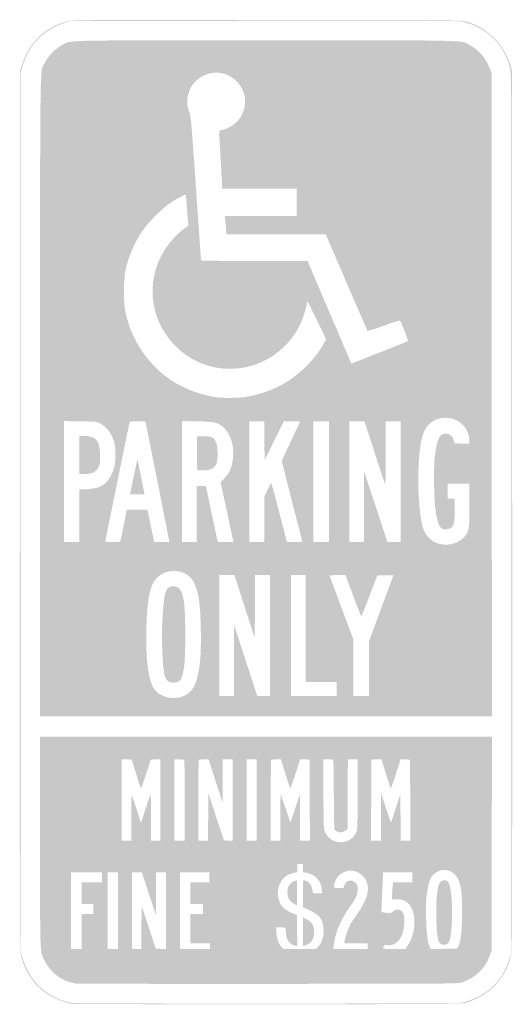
# Model space of a CAD drawing. Header units: inches. Extents: x -6 to 6, y -12 to 12.
import ezdxf

# ---------------------------------------------------------------- set-up
doc = ezdxf.new("R2010")
doc.units = ezdxf.units.IN
doc.header["$MEASUREMENT"] = 0

msp = doc.modelspace()

# ---------------------------------------------------------------- hatches: boundary and pattern name
h = msp.add_hatch(color=7)
edge = h.paths.add_edge_path()
edge.add_spline(control_points=[(-4.72, -11.973), (-4.862, -11.952), (-5.114, -11.864), (-5.236, -11.792), (-5.631, -11.561), (-5.892, -11.195), (-5.974, -10.757), (-5.998, -10.627), (-6, -9.564), (-5.996, 0.068)], knot_values=[0, 0, 0, 0, 1, 1, 1, 2, 2, 2, 3, 3, 3, 3], degree=3, periodic=0)
edge.add_line((-5.996, 0.068), (-5.991, 10.75))
edge.add_line((-5.991, 10.75), (-5.944, 10.901))
edge.add_spline(control_points=[(-5.944, 10.901), (-5.773, 11.446), (-5.371, 11.828), (-4.831, 11.957), (-4.693, 11.991), (-4.611, 11.991), (-0.005, 11.991), (5.084, 11.991), (4.769, 11.997), (5.03, 11.899), (5.209, 11.832), (5.377, 11.724), (5.525, 11.583), (5.729, 11.389), (5.869, 11.162), (5.953, 10.893)], knot_values=[0, 0, 0, 0, 1, 1, 1, 2, 2, 2, 3, 3, 3, 4, 4, 4, 5, 5, 5, 5], degree=3, periodic=0)
edge.add_line((5.953, 10.893), (5.991, 10.767))
edge.add_line((5.991, 10.767), (5.997, 0.086))
edge.add_spline(control_points=[(5.997, 0.086), (6, -7.819), (5.997, -10.629), (5.982, -10.722), (5.916, -11.151), (5.651, -11.543), (5.27, -11.773), (5.161, -11.84), (5.006, -11.905), (4.845, -11.953), (4.747, -11.981), (4.489, -11.983), (0.06, -11.985), (-2.515, -11.986), (-4.666, -11.981), (-4.72, -11.973)], knot_values=[0, 0, 0, 0, 1, 1, 1, 2, 2, 2, 3, 3, 3, 4, 4, 4, 5, 5, 5, 5], degree=3, periodic=0)
edge = h.paths.add_edge_path(flags=0)
edge.add_spline(control_points=[(4.836, -11.929), (5.393, -11.775), (5.757, -11.425), (5.927, -10.884)], knot_values=[0, 0, 0, 0, 1, 1, 1, 1], degree=3, periodic=0)
edge.add_line((5.927, -10.884), (5.974, -10.733))
edge.add_line((5.974, -10.733), (5.979, -0.068))
edge.add_spline(control_points=[(5.979, -0.068), (5.983, 9.45), (5.98, 10.613), (5.957, 10.749), (5.853, 11.349), (5.384, 11.826), (4.776, 11.948), (4.652, 11.973), (4.198, 11.975), (-0.06, 11.97)], knot_values=[0, 0, 0, 0, 1, 1, 1, 2, 2, 2, 3, 3, 3, 3], degree=3, periodic=0)
edge.add_line((-0.06, 11.97), (-4.759, 11.966))
edge.add_line((-4.759, 11.966), (-4.882, 11.927))
edge.add_spline(control_points=[(-4.882, 11.927), (-5.423, 11.759), (-5.793, 11.379), (-5.936, 10.845)], knot_values=[0, 0, 0, 0, 1, 1, 1, 1], degree=3, periodic=0)
edge.add_line((-5.936, 10.845), (-5.974, 10.699))
edge.add_line((-5.974, 10.699), (-5.974, 0))
edge.add_line((-5.974, 0), (-5.974, -10.699))
edge.add_line((-5.974, -10.699), (-5.935, -10.842))
edge.add_spline(control_points=[(-5.935, -10.842), (-5.769, -11.45), (-5.275, -11.885), (-4.67, -11.956), (-4.606, -11.964), (-2.47, -11.969), (0.077, -11.968)], knot_values=[0, 0, 0, 0, 1, 1, 1, 2, 2, 2, 2], degree=3, periodic=0)
edge.add_line((0.077, -11.968), (4.708, -11.965))
edge.add_line((4.708, -11.965), (4.836, -11.929))
h = msp.add_hatch(color=7)
edge = h.paths.add_edge_path()
edge.add_spline(control_points=[(-5.503, 2.803), (-5.503, 11.409), (-5.513, 10.697), (-5.39, 10.946), (-5.308, 11.113), (-5.131, 11.293), (-4.963, 11.38), (-4.723, 11.504), (-5.126, 11.495), (0, 11.495), (5.129, 11.495), (4.725, 11.504), (4.962, 11.379), (5.187, 11.261), (5.35, 11.073), (5.45, 10.814)], knot_values=[0, 0, 0, 0, 1, 1, 1, 2, 2, 2, 3, 3, 3, 4, 4, 4, 5, 5, 5, 5], degree=3, periodic=0)
edge.add_line((5.45, 10.814), (5.495, 10.699))
edge.add_line((5.495, 10.699), (5.499, 2.863))
edge.add_line((5.499, 2.863), (5.504, -4.973))
edge.add_line((5.504, -4.973), (0, -4.973))
edge.add_line((0, -4.973), (-5.504, -4.973))
edge.add_line((-5.504, -4.973), (-5.503, 2.803))
edge = h.paths.add_edge_path(flags=0)
edge.add_spline(control_points=[(-1.989, -4.47), (-1.854, -4.404), (-1.755, -4.288), (-1.709, -4.141), (-1.607, -3.82), (-1.576, -3.491), (-1.588, -2.847), (-1.6, -2.228), (-1.642, -1.942), (-1.755, -1.709), (-1.909, -1.393), (-2.382, -1.332), (-2.651, -1.593), (-2.826, -1.763), (-2.899, -2.115), (-2.914, -2.863), (-2.929, -3.634), (-2.867, -4.095), (-2.72, -4.308), (-2.579, -4.512), (-2.232, -4.589), (-1.989, -4.47)], knot_values=[0, 0, 0, 0, 1, 1, 1, 2, 2, 2, 3, 3, 3, 4, 4, 4, 5, 5, 5, 6, 6, 6, 7, 7, 7, 7], degree=3, periodic=0)
edge = h.paths.add_edge_path(flags=0)
edge.add_line((-0.778, -3.616), (-0.776, -2.756))
edge.add_line((-0.776, -2.756), (-0.727, -2.902))
edge.add_spline(control_points=[(-0.727, -2.902), (-0.7, -2.982), (-0.573, -3.369), (-0.445, -3.762)], knot_values=[0, 0, 0, 0, 1, 1, 1, 1], degree=3, periodic=0)
edge.add_line((-0.445, -3.762), (-0.212, -4.476))
edge.add_line((-0.212, -4.476), (-0.059, -4.476))
edge.add_line((-0.059, -4.476), (0.094, -4.476))
edge.add_line((0.094, -4.476), (0.094, -3.004))
edge.add_line((0.094, -3.004), (0.094, -1.532))
edge.add_line((0.094, -1.532), (-0.085, -1.532))
edge.add_line((-0.085, -1.532), (-0.265, -1.532))
edge.add_line((-0.265, -1.532), (-0.269, -2.3))
edge.add_line((-0.269, -2.3), (-0.274, -3.068))
edge.add_line((-0.274, -3.068), (-0.522, -2.3))
edge.add_line((-0.522, -2.3), (-0.77, -1.532))
edge.add_line((-0.77, -1.532), (-0.954, -1.532))
edge.add_line((-0.954, -1.532), (-1.138, -1.532))
edge.add_line((-1.138, -1.532), (-1.138, -3.004))
edge.add_line((-1.138, -3.004), (-1.138, -4.476))
edge.add_line((-1.138, -4.476), (-0.959, -4.476))
edge.add_line((-0.959, -4.476), (-0.779, -4.476))
edge.add_line((-0.779, -4.476), (-0.778, -3.616))
h.paths.add_polyline_path([(1.72, -4.305), (1.72, -4.134), (1.344, -4.134), (0.967, -4.134), (0.967, -2.833), (0.967, -1.532), (0.787, -1.532), (0.608, -1.532), (0.608, -3.004), (0.608, -4.476), (1.164, -4.476), (1.72, -4.476), (1.72, -4.305)], flags=0)
edge = h.paths.add_edge_path(flags=0)
edge.add_line((2.508, -3.812), (2.508, -3.147))
edge.add_line((2.508, -3.147), (2.805, -2.344))
edge.add_line((2.805, -2.344), (3.102, -1.541))
edge.add_line((3.102, -1.541), (2.913, -1.536))
edge.add_spline(control_points=[(2.913, -1.536), (2.81, -1.533), (2.719, -1.537), (2.712, -1.544), (2.706, -1.552), (2.617, -1.78), (2.516, -2.051), (2.415, -2.322), (2.326, -2.538), (2.319, -2.53), (2.311, -2.523), (2.223, -2.295), (2.121, -2.024)], knot_values=[0, 0, 0, 0, 1, 1, 1, 2, 2, 2, 3, 3, 3, 4, 4, 4, 4], degree=3, periodic=0)
edge.add_line((2.121, -2.024), (1.937, -1.532))
edge.add_line((1.937, -1.532), (1.743, -1.532))
edge.add_spline(control_points=[(1.743, -1.532), (1.636, -1.532), (1.549, -1.535), (1.549, -1.539), (1.549, -1.544), (1.68, -1.898), (1.84, -2.327)], knot_values=[0, 0, 0, 0, 1, 1, 1, 2, 2, 2, 2], degree=3, periodic=0)
edge.add_line((1.84, -2.327), (2.131, -3.107))
edge.add_line((2.131, -3.107), (2.131, -3.792))
edge.add_line((2.131, -3.792), (2.131, -4.476))
edge.add_line((2.131, -4.476), (2.32, -4.476))
edge.add_line((2.32, -4.476), (2.508, -4.476))
edge.add_line((2.508, -4.476), (2.508, -3.812))
edge = h.paths.add_edge_path(flags=0)
edge.add_spline(control_points=[(4.659, -0.728), (4.723, -0.696), (4.794, -0.643), (4.835, -0.596), (4.948, -0.468), (4.956, -0.419), (4.956, 0.174)], knot_values=[0, 0, 0, 0, 1, 1, 1, 2, 2, 2, 2], degree=3, periodic=0)
edge.add_line((4.956, 0.174), (4.956, 0.693))
edge.add_line((4.956, 0.693), (4.69, 0.693))
edge.add_line((4.69, 0.693), (4.425, 0.693))
edge.add_line((4.425, 0.693), (4.425, 0.514))
edge.add_line((4.425, 0.514), (4.425, 0.334))
edge.add_line((4.425, 0.334), (4.511, 0.334))
edge.add_line((4.511, 0.334), (4.596, 0.334))
edge.add_line((4.596, 0.334), (4.596, 0.051))
edge.add_spline(control_points=[(4.596, 0.051), (4.596, -0.328), (4.565, -0.399), (4.392, -0.415), (4.315, -0.423), (4.302, -0.419), (4.257, -0.374), (4.152, -0.269), (4.095, 0.142), (4.094, 0.805), (4.093, 1.132), (4.101, 1.283), (4.124, 1.447), (4.175, 1.796), (4.237, 1.913), (4.37, 1.913), (4.482, 1.913), (4.554, 1.852), (4.578, 1.733)], knot_values=[0, 0, 0, 0, 1, 1, 1, 2, 2, 2, 3, 3, 3, 4, 4, 4, 5, 5, 5, 6, 6, 6, 6], degree=3, periodic=0)
edge.add_line((4.578, 1.733), (4.589, 1.678))
edge.add_line((4.589, 1.678), (4.772, 1.673))
edge.add_line((4.772, 1.673), (4.956, 1.668))
edge.add_line((4.956, 1.668), (4.956, 1.753))
edge.add_spline(control_points=[(4.956, 1.753), (4.956, 1.873), (4.899, 2.012), (4.809, 2.112), (4.554, 2.396), (4.076, 2.353), (3.883, 2.03), (3.783, 1.864), (3.727, 1.515), (3.711, 0.965), (3.698, 0.466), (3.749, -0.14), (3.826, -0.39), (3.863, -0.51), (3.966, -0.644), (4.072, -0.709), (4.234, -0.809), (4.477, -0.817), (4.659, -0.728)], knot_values=[0, 0, 0, 0, 1, 1, 1, 2, 2, 2, 3, 3, 3, 4, 4, 4, 5, 5, 5, 6, 6, 6, 6], degree=3, periodic=0)
edge = h.paths.add_edge_path(flags=0)
edge.add_line((-4.545, -0.086), (-4.545, 0.556))
edge.add_line((-4.545, 0.556), (-4.463, 0.556))
edge.add_spline(control_points=[(-4.463, 0.556), (-4.291, 0.556), (-4.094, 0.592), (-4.008, 0.638), (-3.869, 0.714), (-3.756, 0.883), (-3.696, 1.105), (-3.66, 1.241), (-3.655, 1.537), (-3.688, 1.669), (-3.742, 1.891), (-3.873, 2.075), (-4.04, 2.163), (-4.124, 2.207), (-4.132, 2.208), (-4.524, 2.214)], knot_values=[0, 0, 0, 0, 1, 1, 1, 2, 2, 2, 3, 3, 3, 4, 4, 4, 5, 5, 5, 5], degree=3, periodic=0)
edge.add_line((-4.524, 2.214), (-4.922, 2.22))
edge.add_line((-4.922, 2.22), (-4.922, 0.746))
edge.add_line((-4.922, 0.746), (-4.922, -0.728))
edge.add_line((-4.922, -0.728), (-4.733, -0.728))
edge.add_line((-4.733, -0.728), (-4.545, -0.728))
edge.add_line((-4.545, -0.728), (-4.545, -0.086))
edge = h.paths.add_edge_path(flags=0)
edge.add_spline(control_points=[(-3.546, -0.698), (-3.541, -0.681), (-3.504, -0.504), (-3.464, -0.304)], knot_values=[0, 0, 0, 0, 1, 1, 1, 1], degree=3, periodic=0)
edge.add_line((-3.464, -0.304), (-3.39, 0.06))
edge.add_line((-3.39, 0.06), (-3.139, 0.06))
edge.add_line((-3.139, 0.06), (-2.887, 0.06))
edge.add_line((-2.887, 0.06), (-2.868, -0.03))
edge.add_spline(control_points=[(-2.868, -0.03), (-2.857, -0.079), (-2.821, -0.257), (-2.787, -0.424)], knot_values=[0, 0, 0, 0, 1, 1, 1, 1], degree=3, periodic=0)
edge.add_line((-2.787, -0.424), (-2.725, -0.728))
edge.add_line((-2.725, -0.728), (-2.539, -0.728))
edge.add_spline(control_points=[(-2.539, -0.728), (-2.437, -0.728), (-2.354, -0.724), (-2.354, -0.719), (-2.354, -0.708), (-2.918, 2.128), (-2.93, 2.179), (-2.94, 2.217), (-2.944, 2.218), (-3.13, 2.213)], knot_values=[0, 0, 0, 0, 1, 1, 1, 2, 2, 2, 3, 3, 3, 3], degree=3, periodic=0)
edge.add_line((-3.13, 2.213), (-3.321, 2.208))
edge.add_line((-3.321, 2.208), (-3.615, 0.77))
edge.add_spline(control_points=[(-3.615, 0.77), (-3.777, -0.021), (-3.91, -0.681), (-3.911, -0.698), (-3.911, -0.724), (-3.892, -0.728), (-3.733, -0.728), (-3.578, -0.728), (-3.553, -0.724), (-3.546, -0.698)], knot_values=[0, 0, 0, 0, 1, 1, 1, 2, 2, 2, 3, 3, 3, 3], degree=3, periodic=0)
edge = h.paths.add_edge_path(flags=0)
edge.add_line((-1.686, -0.043), (-1.686, 0.642))
edge.add_line((-1.686, 0.642), (-1.576, 0.642))
edge.add_line((-1.576, 0.642), (-1.466, 0.642))
edge.add_line((-1.466, 0.642), (-1.447, 0.552))
edge.add_spline(control_points=[(-1.447, 0.552), (-1.436, 0.503), (-1.374, 0.208), (-1.308, -0.103), (-1.242, -0.413), (-1.184, -0.681), (-1.179, -0.698), (-1.171, -0.724), (-1.146, -0.728), (-0.983, -0.728), (-0.88, -0.728), (-0.796, -0.724), (-0.796, -0.72), (-0.796, -0.715), (-0.866, -0.387), (-0.951, 0.009)], knot_values=[0, 0, 0, 0, 1, 1, 1, 2, 2, 2, 3, 3, 3, 4, 4, 4, 5, 5, 5, 5], degree=3, periodic=0)
edge.add_line((-0.951, 0.009), (-1.107, 0.731))
edge.add_line((-1.107, 0.731), (-1.01, 0.831))
edge.add_spline(control_points=[(-1.01, 0.831), (-0.903, 0.944), (-0.857, 1.034), (-0.821, 1.203), (-0.751, 1.535), (-0.839, 1.893), (-1.032, 2.063), (-1.174, 2.188), (-1.249, 2.206), (-1.673, 2.213)], knot_values=[0, 0, 0, 0, 1, 1, 1, 2, 2, 2, 3, 3, 3, 3], degree=3, periodic=0)
edge.add_line((-1.673, 2.213), (-2.046, 2.22))
edge.add_line((-2.046, 2.22), (-2.046, 0.746))
edge.add_line((-2.046, 0.746), (-2.046, -0.728))
edge.add_line((-2.046, -0.728), (-1.866, -0.728))
edge.add_line((-1.866, -0.728), (-1.686, -0.728))
edge.add_line((-1.686, -0.728), (-1.686, -0.043))
edge = h.paths.add_edge_path(flags=0)
edge.add_line((-0.043, -0.171), (-0.043, 0.385))
edge.add_line((-0.043, 0.385), (0.038, 0.548))
edge.add_spline(control_points=[(0.038, 0.548), (0.083, 0.637), (0.123, 0.71), (0.128, 0.71), (0.133, 0.71), (0.221, 0.387), (0.324, -0.009)], knot_values=[0, 0, 0, 0, 1, 1, 1, 2, 2, 2, 2], degree=3, periodic=0)
edge.add_line((0.324, -0.009), (0.511, -0.728))
edge.add_line((0.511, -0.728), (0.696, -0.728))
edge.add_spline(control_points=[(0.696, -0.728), (0.798, -0.728), (0.882, -0.721), (0.882, -0.714), (0.882, -0.707), (0.77, -0.267), (0.633, 0.264), (0.497, 0.794), (0.385, 1.236), (0.385, 1.245), (0.385, 1.255), (0.482, 1.468), (0.601, 1.718), (0.719, 1.969), (0.82, 2.184), (0.825, 2.195), (0.832, 2.212), (0.787, 2.217), (0.634, 2.217)], knot_values=[0, 0, 0, 0, 1, 1, 1, 2, 2, 2, 3, 3, 3, 4, 4, 4, 5, 5, 5, 6, 6, 6, 6], degree=3, periodic=0)
edge.add_line((0.634, 2.217), (0.434, 2.217))
edge.add_line((0.434, 2.217), (0.2, 1.742))
edge.add_line((0.2, 1.742), (-0.034, 1.267))
edge.add_line((-0.034, 1.267), (-0.039, 1.742))
edge.add_line((-0.039, 1.742), (-0.043, 2.217))
edge.add_line((-0.043, 2.217), (-0.223, 2.217))
edge.add_line((-0.223, 2.217), (-0.402, 2.217))
edge.add_line((-0.402, 2.217), (-0.402, 0.745))
edge.add_line((-0.402, 0.745), (-0.402, -0.728))
edge.add_line((-0.402, -0.728), (-0.223, -0.728))
edge.add_line((-0.223, -0.728), (-0.043, -0.728))
edge.add_line((-0.043, -0.728), (-0.043, -0.171))
h.paths.add_polyline_path([(1.532, 0.745), (1.532, 2.217), (1.344, 2.217), (1.155, 2.217), (1.155, 0.745), (1.155, -0.728), (1.344, -0.728), (1.532, -0.728), (1.532, 0.745)], flags=0)
edge = h.paths.add_edge_path(flags=0)
edge.add_line((2.389, 0.133), (2.391, 0.993))
edge.add_line((2.391, 0.993), (2.482, 0.719))
edge.add_spline(control_points=[(2.482, 0.719), (2.533, 0.568), (2.661, 0.181), (2.766, -0.141)], knot_values=[0, 0, 0, 0, 1, 1, 1, 1], degree=3, periodic=0)
edge.add_line((2.766, -0.141), (2.958, -0.728))
edge.add_line((2.958, -0.728), (3.118, -0.728))
edge.add_line((3.118, -0.728), (3.278, -0.728))
edge.add_line((3.278, -0.728), (3.278, 0.745))
edge.add_line((3.278, 0.745), (3.278, 2.217))
edge.add_line((3.278, 2.217), (3.098, 2.217))
edge.add_line((3.098, 2.217), (2.919, 2.217))
edge.add_line((2.919, 2.217), (2.918, 1.434))
edge.add_spline(control_points=[(2.918, 1.434), (2.918, 0.992), (2.911, 0.662), (2.903, 0.676), (2.895, 0.69), (2.778, 1.043), (2.644, 1.459)], knot_values=[0, 0, 0, 0, 1, 1, 1, 2, 2, 2, 2], degree=3, periodic=0)
edge.add_line((2.644, 1.459), (2.399, 2.217))
edge.add_line((2.399, 2.217), (2.214, 2.217))
edge.add_line((2.214, 2.217), (2.029, 2.217))
edge.add_line((2.029, 2.217), (2.029, 0.745))
edge.add_line((2.029, 0.745), (2.029, -0.728))
edge.add_line((2.029, -0.728), (2.208, -0.728))
edge.add_line((2.208, -0.728), (2.388, -0.728))
edge.add_line((2.388, -0.728), (2.389, 0.133))
edge = h.paths.add_edge_path(flags=0)
edge.add_spline(control_points=[(-0.548, 2.801), (-0.22, 2.841), (0.166, 2.973), (0.448, 3.141), (0.845, 3.379), (1.205, 3.741), (1.402, 4.102)], knot_values=[0, 0, 0, 0, 1, 1, 1, 2, 2, 2, 2], degree=3, periodic=0)
edge.add_line((1.402, 4.102), (1.464, 4.215))
edge.add_line((1.464, 4.215), (1.237, 4.682))
edge.add_line((1.237, 4.682), (1.01, 5.149))
edge.add_line((1.01, 5.149), (0.989, 5.048))
edge.add_spline(control_points=[(0.989, 5.048), (0.913, 4.68), (0.747, 4.353), (0.507, 4.096), (-0.243, 3.295), (-1.492, 3.29), (-2.243, 4.084), (-2.94, 4.822), (-2.936, 5.955), (-2.234, 6.691), (-2.163, 6.765), (-2.057, 6.861), (-1.997, 6.904)], knot_values=[0, 0, 0, 0, 1, 1, 1, 2, 2, 2, 3, 3, 3, 4, 4, 4, 4], degree=3, periodic=0)
edge.add_line((-1.997, 6.904), (-1.888, 6.981))
edge.add_line((-1.888, 6.981), (-1.898, 7.068))
edge.add_spline(control_points=[(-1.898, 7.068), (-1.903, 7.116), (-1.916, 7.279), (-1.927, 7.429), (-1.938, 7.58), (-1.949, 7.714), (-1.953, 7.726), (-1.961, 7.753), (-2.153, 7.654), (-2.354, 7.517), (-2.547, 7.386), (-2.89, 7.036), (-3.026, 6.83), (-3.217, 6.541), (-3.351, 6.223), (-3.426, 5.88), (-3.471, 5.673), (-3.472, 5.097), (-3.427, 4.887), (-3.276, 4.181), (-2.851, 3.557), (-2.268, 3.188), (-1.951, 2.987), (-1.512, 2.832), (-1.155, 2.794), (-1.021, 2.779), (-0.692, 2.783), (-0.548, 2.801)], knot_values=[0, 0, 0, 0, 1, 1, 1, 2, 2, 2, 3, 3, 3, 4, 4, 4, 5, 5, 5, 6, 6, 6, 7, 7, 7, 8, 8, 8, 9, 9, 9, 9], degree=3, periodic=0)
edge = h.paths.add_edge_path(flags=0)
edge.add_spline(control_points=[(2.85, 3.923), (3.175, 4.05), (3.448, 4.161), (3.456, 4.168), (3.469, 4.181), (3.294, 4.636), (3.263, 4.669), (3.256, 4.676), (3.079, 4.619), (2.87, 4.543), (2.659, 4.466), (2.482, 4.41), (2.475, 4.419), (2.468, 4.427), (2.235, 4.959), (1.958, 5.602)], knot_values=[0, 0, 0, 0, 1, 1, 1, 2, 2, 2, 3, 3, 3, 4, 4, 4, 5, 5, 5, 5], degree=3, periodic=0)
edge.add_line((1.958, 5.602), (1.455, 6.769))
edge.add_line((1.455, 6.769), (0.245, 6.77))
edge.add_line((0.245, 6.77), (-0.964, 6.77))
edge.add_line((-0.964, 6.77), (-0.975, 6.92))
edge.add_spline(control_points=[(-0.975, 6.92), (-0.981, 7.002), (-0.989, 7.103), (-0.994, 7.143)], knot_values=[0, 0, 0, 0, 1, 1, 1, 1], degree=3, periodic=0)
edge.add_line((-0.994, 7.143), (-1.004, 7.215))
edge.add_line((-1.004, 7.215), (-0.129, 7.215))
edge.add_line((-0.129, 7.215), (0.745, 7.215))
edge.add_line((0.745, 7.215), (0.745, 7.549))
edge.add_line((0.745, 7.549), (0.745, 7.883))
edge.add_line((0.745, 7.883), (-0.163, 7.883))
edge.add_line((-0.163, 7.883), (-1.07, 7.883))
edge.add_line((-1.07, 7.883), (-1.07, 7.939))
edge.add_spline(control_points=[(-1.07, 7.939), (-1.07, 7.969), (-1.085, 8.26), (-1.104, 8.585), (-1.149, 9.37), (-1.153, 9.298), (-1.072, 9.312), (-0.961, 9.331), (-0.807, 9.414), (-0.718, 9.504), (-0.446, 9.776), (-0.439, 10.203), (-0.703, 10.484), (-1.101, 10.91), (-1.815, 10.691), (-1.909, 10.114), (-1.93, 9.99), (-1.916, 9.873), (-1.866, 9.74), (-1.83, 9.646), (-1.817, 9.495), (-1.705, 7.892), (-1.638, 6.931), (-1.583, 6.14), (-1.583, 6.133), (-1.583, 6.126), (-0.999, 6.12), (-0.285, 6.12)], knot_values=[0, 0, 0, 0, 1, 1, 1, 2, 2, 2, 3, 3, 3, 4, 4, 4, 5, 5, 5, 6, 6, 6, 7, 7, 7, 8, 8, 8, 9, 9, 9, 9], degree=3, periodic=0)
edge.add_line((-0.285, 6.12), (1.013, 6.12))
edge.add_line((1.013, 6.12), (1.515, 4.943))
edge.add_spline(control_points=[(1.515, 4.943), (1.791, 4.296), (2.031, 3.733), (2.048, 3.693)], knot_values=[0, 0, 0, 0, 1, 1, 1, 1], degree=3, periodic=0)
edge.add_line((2.048, 3.693), (2.079, 3.621))
edge.add_line((2.079, 3.621), (2.169, 3.656))
edge.add_spline(control_points=[(2.169, 3.656), (2.219, 3.676), (2.525, 3.796), (2.85, 3.923)], knot_values=[0, 0, 0, 0, 1, 1, 1, 1], degree=3, periodic=0)
h = msp.add_hatch(color=7)
edge = h.paths.add_edge_path()
edge.add_line((-4.545, 1.395), (-4.545, 1.857))
edge.add_line((-4.545, 1.857), (-4.438, 1.857))
edge.add_spline(control_points=[(-4.438, 1.857), (-4.136, 1.857), (-4.041, 1.74), (-4.041, 1.369), (-4.041, 1.203), (-4.046, 1.171), (-4.083, 1.095), (-4.142, 0.976), (-4.23, 0.933), (-4.412, 0.933)], knot_values=[0, 0, 0, 0, 1, 1, 1, 2, 2, 2, 3, 3, 3, 3], degree=3, periodic=0)
edge.add_line((-4.412, 0.933), (-4.545, 0.933))
edge.add_line((-4.545, 0.933), (-4.545, 1.395))
h = msp.add_hatch(color=7)
edge = h.paths.add_edge_path()
edge.add_spline(control_points=[(-1.678, 1.04), (-1.683, 1.052), (-1.685, 1.239), (-1.682, 1.455)], knot_values=[0, 0, 0, 0, 1, 1, 1, 1], degree=3, periodic=0)
edge.add_line((-1.682, 1.455), (-1.678, 1.849))
edge.add_line((-1.678, 1.849), (-1.514, 1.849))
edge.add_spline(control_points=[(-1.514, 1.849), (-1.32, 1.849), (-1.274, 1.827), (-1.218, 1.706), (-1.166, 1.593), (-1.164, 1.266), (-1.215, 1.164), (-1.266, 1.063), (-1.364, 1.019), (-1.536, 1.019), (-1.629, 1.019), (-1.673, 1.025), (-1.678, 1.04)], knot_values=[0, 0, 0, 0, 1, 1, 1, 2, 2, 2, 3, 3, 3, 4, 4, 4, 4], degree=3, periodic=0)
h = msp.add_hatch(color=7)
edge = h.paths.add_edge_path()
edge.add_spline(control_points=[(-3.312, 0.442), (-3.312, 0.461), (-3.139, 1.266), (-3.134, 1.271), (-3.127, 1.279), (-3.124, 1.267), (-3.024, 0.766)], knot_values=[0, 0, 0, 0, 1, 1, 1, 2, 2, 2, 2], degree=3, periodic=0)
edge.add_line((-3.024, 0.766), (-2.958, 0.437))
edge.add_line((-2.958, 0.437), (-3.135, 0.437))
edge.add_spline(control_points=[(-3.135, 0.437), (-3.233, 0.437), (-3.312, 0.439), (-3.312, 0.442)], knot_values=[0, 0, 0, 0, 1, 1, 1, 1], degree=3, periodic=0)
h = msp.add_hatch(color=7)
edge = h.paths.add_edge_path()
edge.add_spline(control_points=[(-2.382, -4.121), (-2.478, -4.043), (-2.504, -3.907), (-2.526, -3.362), (-2.54, -3.027), (-2.538, -2.855), (-2.517, -2.523), (-2.48, -1.92), (-2.44, -1.806), (-2.264, -1.806), (-2.109, -1.806), (-2.05, -1.888), (-2, -2.175), (-1.956, -2.42), (-1.955, -3.529), (-1.998, -3.785), (-2.035, -4.004), (-2.07, -4.094), (-2.133, -4.126), (-2.199, -4.161), (-2.336, -4.158), (-2.382, -4.121)], knot_values=[0, 0, 0, 0, 1, 1, 1, 2, 2, 2, 3, 3, 3, 4, 4, 4, 5, 5, 5, 6, 6, 6, 7, 7, 7, 7], degree=3, periodic=0)
h = msp.add_hatch(color=7)
edge = h.paths.add_edge_path()
edge.add_spline(control_points=[(-4.622, -11.483), (-4.948, -11.439), (-5.243, -11.227), (-5.392, -10.93), (-5.509, -10.696), (-5.504, -10.849), (-5.504, -8.021)], knot_values=[0, 0, 0, 0, 1, 1, 1, 2, 2, 2, 2], degree=3, periodic=0)
edge.add_line((-5.504, -8.021), (-5.504, -5.469))
edge.add_line((-5.504, -5.469), (0, -5.469))
edge.add_line((0, -5.469), (5.504, -5.469))
edge.add_line((5.504, -5.469), (5.5, -8.076))
edge.add_line((5.5, -8.076), (5.495, -10.682))
edge.add_line((5.495, -10.682), (5.449, -10.808))
edge.add_spline(control_points=[(5.449, -10.808), (5.335, -11.121), (5.1, -11.343), (4.767, -11.455), (4.677, -11.485), (4.497, -11.487), (0.051, -11.488), (-2.491, -11.489), (-4.594, -11.487), (-4.622, -11.483)], knot_values=[0, 0, 0, 0, 1, 1, 1, 2, 2, 2, 3, 3, 3, 3], degree=3, periodic=0)
h.paths.add_polyline_path([(-4.494, -10.211), (-4.494, -9.783), (-4.348, -9.783), (-4.203, -9.783), (-4.203, -9.663), (-4.203, -9.544), (-4.348, -9.544), (-4.494, -9.544), (-4.494, -9.278), (-4.494, -9.013), (-4.245, -9.013), (-3.997, -9.013), (-3.997, -8.893), (-3.997, -8.773), (-4.374, -8.773), (-4.75, -8.773), (-4.75, -9.706), (-4.75, -10.639), (-4.622, -10.639), (-4.494, -10.639), (-4.494, -10.211)], flags=0)
h.paths.add_polyline_path([(-3.603, -9.706), (-3.603, -8.773), (-3.732, -8.773), (-3.86, -8.773), (-3.86, -9.706), (-3.86, -10.639), (-3.732, -10.639), (-3.603, -10.639), (-3.603, -9.706)], flags=0)
h.paths.add_polyline_path([(-3.034, -10.113), (-3.03, -9.586), (-2.858, -10.108), (-2.686, -10.631), (-2.563, -10.636), (-2.439, -10.641), (-2.439, -9.707), (-2.439, -8.773), (-2.559, -8.773), (-2.679, -8.773), (-2.681, -9.291), (-2.682, -9.809), (-2.853, -9.291), (-3.023, -8.773), (-3.142, -8.773), (-3.261, -8.773), (-3.261, -9.706), (-3.261, -10.639), (-3.15, -10.639), (-3.039, -10.639), (-3.034, -10.113)], flags=0)
h.paths.add_polyline_path([(-1.361, -10.571), (-1.361, -10.502), (-1.601, -10.502), (-1.84, -10.502), (-1.84, -10.143), (-1.84, -9.783), (-1.686, -9.783), (-1.532, -9.783), (-1.532, -9.663), (-1.532, -9.544), (-1.686, -9.544), (-1.84, -9.544), (-1.84, -9.278), (-1.84, -9.013), (-1.609, -9.013), (-1.378, -9.013), (-1.378, -8.893), (-1.378, -8.773), (-1.738, -8.773), (-2.097, -8.773), (-2.097, -9.706), (-2.097, -10.639), (-1.729, -10.639), (-1.361, -10.639), (-1.361, -10.571)], flags=0)
edge = h.paths.add_edge_path(flags=0)
edge.add_spline(control_points=[(1.282, -10.568), (1.365, -10.471), (1.402, -10.353), (1.402, -10.185), (1.402, -9.932), (1.312, -9.808), (1.043, -9.687)], knot_values=[0, 0, 0, 0, 1, 1, 1, 2, 2, 2, 2], degree=3, periodic=0)
edge.add_line((1.043, -9.687), (0.899, -9.622))
edge.add_line((0.899, -9.622), (0.899, -9.292))
edge.add_spline(control_points=[(0.899, -9.292), (0.899, -9.076), (0.905, -8.961), (0.916, -8.961), (0.926, -8.961), (0.961, -8.973), (0.993, -8.986), (1.066, -9.017), (1.118, -9.098), (1.132, -9.205)], knot_values=[0, 0, 0, 0, 1, 1, 1, 2, 2, 2, 3, 3, 3, 3], degree=3, periodic=0)
edge.add_line((1.132, -9.205), (1.143, -9.287))
edge.add_line((1.143, -9.287), (1.252, -9.287))
edge.add_line((1.252, -9.287), (1.361, -9.287))
edge.add_line((1.361, -9.287), (1.361, -9.205))
edge.add_spline(control_points=[(1.361, -9.205), (1.36, -9), (1.186, -8.808), (0.976, -8.779)], knot_values=[0, 0, 0, 0, 1, 1, 1, 1], degree=3, periodic=0)
edge.add_line((0.976, -8.779), (0.899, -8.769))
edge.add_line((0.899, -8.769), (0.899, -8.668))
edge.add_line((0.899, -8.668), (0.899, -8.568))
edge.add_line((0.899, -8.568), (0.83, -8.568))
edge.add_line((0.83, -8.568), (0.762, -8.568))
edge.add_line((0.762, -8.568), (0.762, -8.667))
edge.add_line((0.762, -8.667), (0.762, -8.766))
edge.add_line((0.762, -8.766), (0.661, -8.787))
edge.add_spline(control_points=[(0.661, -8.787), (0.352, -8.851), (0.197, -9.205), (0.341, -9.519), (0.389, -9.624), (0.476, -9.696), (0.647, -9.769)], knot_values=[0, 0, 0, 0, 1, 1, 1, 2, 2, 2, 2], degree=3, periodic=0)
edge.add_line((0.647, -9.769), (0.753, -9.815))
edge.add_line((0.753, -9.815), (0.758, -10.193))
edge.add_line((0.758, -10.193), (0.762, -10.571))
edge.add_line((0.762, -10.571), (0.715, -10.56))
edge.add_spline(control_points=[(0.715, -10.56), (0.578, -10.529), (0.488, -10.411), (0.488, -10.263), (0.487, -10.115), (0.481, -10.108), (0.355, -10.108)], knot_values=[0, 0, 0, 0, 1, 1, 1, 2, 2, 2, 2], degree=3, periodic=0)
edge.add_line((0.355, -10.108), (0.243, -10.108))
edge.add_line((0.243, -10.108), (0.255, -10.249))
edge.add_spline(control_points=[(0.255, -10.249), (0.268, -10.402), (0.31, -10.518), (0.381, -10.592)], knot_values=[0, 0, 0, 0, 1, 1, 1, 1], degree=3, periodic=0)
edge.add_line((0.381, -10.592), (0.426, -10.639))
edge.add_line((0.426, -10.639), (0.824, -10.639))
edge.add_line((0.824, -10.639), (1.221, -10.639))
edge.add_line((1.221, -10.639), (1.282, -10.568))
edge = h.paths.add_edge_path(flags=0)
edge.add_line((2.474, -10.571), (2.474, -10.502))
edge.add_line((2.474, -10.502), (2.19, -10.502))
edge.add_line((2.19, -10.502), (1.906, -10.502))
edge.add_line((1.906, -10.502), (1.918, -10.429))
edge.add_spline(control_points=[(1.918, -10.429), (1.932, -10.344), (2.001, -10.146), (2.05, -10.049), (2.069, -10.012), (2.145, -9.896), (2.219, -9.791), (2.436, -9.484), (2.515, -9.258), (2.473, -9.069), (2.403, -8.756), (2.044, -8.624), (1.803, -8.824), (1.732, -8.883), (1.652, -9.03), (1.652, -9.102), (1.652, -9.15), (1.652, -9.15), (1.769, -9.15)], knot_values=[0, 0, 0, 0, 1, 1, 1, 2, 2, 2, 3, 3, 3, 4, 4, 4, 5, 5, 5, 6, 6, 6, 6], degree=3, periodic=0)
edge.add_line((1.769, -9.15), (1.886, -9.15))
edge.add_line((1.886, -9.15), (1.913, -9.081))
edge.add_spline(control_points=[(1.913, -9.081), (1.95, -8.988), (2.034, -8.949), (2.12, -8.985), (2.202, -9.019), (2.234, -9.073), (2.234, -9.176), (2.234, -9.308), (2.192, -9.407), (2.055, -9.594), (1.85, -9.874), (1.694, -10.225), (1.661, -10.476), (1.655, -10.524), (1.646, -10.579), (1.642, -10.601)], knot_values=[0, 0, 0, 0, 1, 1, 1, 2, 2, 2, 3, 3, 3, 4, 4, 4, 5, 5, 5, 5], degree=3, periodic=0)
edge.add_line((1.642, -10.601), (1.634, -10.639))
edge.add_line((1.634, -10.639), (2.054, -10.639))
edge.add_line((2.054, -10.639), (2.474, -10.639))
edge.add_line((2.474, -10.639), (2.474, -10.571))
edge = h.paths.add_edge_path(flags=0)
edge.add_spline(control_points=[(3.427, -10.591), (3.691, -10.234), (3.678, -9.642), (3.402, -9.48), (3.333, -9.44), (3.302, -9.432), (3.197, -9.432)], knot_values=[0, 0, 0, 0, 1, 1, 1, 2, 2, 2, 2], degree=3, periodic=0)
edge.add_line((3.197, -9.432), (3.073, -9.432))
edge.add_line((3.073, -9.432), (3.073, -9.328))
edge.add_spline(control_points=[(3.073, -9.328), (3.073, -9.27), (3.078, -9.176), (3.084, -9.118)], knot_values=[0, 0, 0, 0, 1, 1, 1, 1], degree=3, periodic=0)
edge.add_line((3.084, -9.118), (3.095, -9.013))
edge.add_line((3.095, -9.013), (3.332, -9.013))
edge.add_line((3.332, -9.013), (3.569, -9.013))
edge.add_line((3.569, -9.013), (3.569, -8.893))
edge.add_line((3.569, -8.893), (3.569, -8.773))
edge.add_line((3.569, -8.773), (3.212, -8.773))
edge.add_line((3.212, -8.773), (2.855, -8.773))
edge.add_line((2.855, -8.773), (2.844, -8.949))
edge.add_spline(control_points=[(2.844, -8.949), (2.839, -9.045), (2.829, -9.264), (2.823, -9.434)], knot_values=[0, 0, 0, 0, 1, 1, 1, 1], degree=3, periodic=0)
edge.add_line((2.823, -9.434), (2.811, -9.744))
edge.add_line((2.811, -9.744), (2.932, -9.756))
edge.add_spline(control_points=[(2.932, -9.756), (3.046, -9.767), (3.055, -9.765), (3.096, -9.724), (3.124, -9.696), (3.159, -9.68), (3.193, -9.68), (3.323, -9.68), (3.371, -9.762), (3.37, -9.98), (3.368, -10.342), (3.188, -10.585), (2.95, -10.546), (2.898, -10.538), (2.882, -10.542), (2.868, -10.569), (2.832, -10.636), (2.842, -10.639), (3.121, -10.639)], knot_values=[0, 0, 0, 0, 1, 1, 1, 2, 2, 2, 3, 3, 3, 4, 4, 4, 5, 5, 5, 6, 6, 6, 6], degree=3, periodic=0)
edge.add_line((3.121, -10.639), (3.392, -10.639))
edge.add_line((3.392, -10.639), (3.427, -10.591))
edge = h.paths.add_edge_path(flags=0)
edge.add_spline(control_points=[(4.684, -10.571), (4.749, -10.444), (4.775, -10.214), (4.775, -9.749), (4.776, -9.296), (4.763, -9.165), (4.698, -8.98), (4.615, -8.744), (4.358, -8.642), (4.156, -8.767), (4.012, -8.856), (3.967, -8.958), (3.918, -9.302), (3.896, -9.46), (3.892, -9.579), (3.9, -9.886), (3.91, -10.277), (3.937, -10.488), (3.988, -10.587)], knot_values=[0, 0, 0, 0, 1, 1, 1, 2, 2, 2, 3, 3, 3, 4, 4, 4, 5, 5, 5, 6, 6, 6, 6], degree=3, periodic=0)
edge.add_line((3.988, -10.587), (4.016, -10.64))
edge.add_line((4.016, -10.64), (4.334, -10.635))
edge.add_line((4.334, -10.635), (4.653, -10.631))
edge.add_line((4.653, -10.631), (4.684, -10.571))
edge = h.paths.add_edge_path(flags=0)
edge.add_spline(control_points=[(2.005, -7.996), (2.1, -7.952), (2.173, -7.87), (2.21, -7.768), (2.227, -7.717), (2.233, -7.52), (2.233, -6.86)], knot_values=[0, 0, 0, 0, 1, 1, 1, 2, 2, 2, 2], degree=3, periodic=0)
edge.add_line((2.233, -6.86), (2.234, -6.017))
edge.add_line((2.234, -6.017), (2.115, -6.017))
edge.add_line((2.115, -6.017), (1.995, -6.017))
edge.add_line((1.995, -6.017), (1.99, -6.866))
edge.add_line((1.99, -6.866), (1.986, -7.715))
edge.add_line((1.986, -7.715), (1.938, -7.756))
edge.add_spline(control_points=[(1.938, -7.756), (1.875, -7.81), (1.761, -7.813), (1.707, -7.763), (1.686, -7.743), (1.667, -7.726), (1.665, -7.724), (1.663, -7.722), (1.657, -7.339), (1.652, -6.873)], knot_values=[0, 0, 0, 0, 1, 1, 1, 2, 2, 2, 3, 3, 3, 3], degree=3, periodic=0)
edge.add_line((1.652, -6.873), (1.643, -6.026))
edge.add_line((1.643, -6.026), (1.519, -6.021))
edge.add_line((1.519, -6.021), (1.394, -6.016))
edge.add_line((1.394, -6.016), (1.399, -6.868))
edge.add_spline(control_points=[(1.399, -6.868), (1.404, -7.693), (1.405, -7.723), (1.44, -7.797), (1.541, -8.013), (1.784, -8.099), (2.005, -7.996)], knot_values=[0, 0, 0, 0, 1, 1, 1, 2, 2, 2, 2], degree=3, periodic=0)
edge = h.paths.add_edge_path(flags=0)
edge.add_line((-3.277, -7.434), (-3.276, -6.864))
edge.add_line((-3.276, -6.864), (-3.16, -7.215))
edge.add_line((-3.16, -7.215), (-3.044, -7.566))
edge.add_line((-3.044, -7.566), (-2.937, -7.233))
edge.add_spline(control_points=[(-2.937, -7.233), (-2.878, -7.049), (-2.823, -6.891), (-2.814, -6.882), (-2.805, -6.873), (-2.799, -7.1), (-2.799, -7.435)], knot_values=[0, 0, 0, 0, 1, 1, 1, 2, 2, 2, 2], degree=3, periodic=0)
edge.add_line((-2.799, -7.435), (-2.799, -8.003))
edge.add_line((-2.799, -8.003), (-2.688, -8.003))
edge.add_line((-2.688, -8.003), (-2.576, -8.003))
edge.add_line((-2.576, -8.003), (-2.576, -7.009))
edge.add_line((-2.576, -7.009), (-2.576, -6.016))
edge.add_line((-2.576, -6.016), (-2.691, -6.021))
edge.add_line((-2.691, -6.021), (-2.806, -6.026))
edge.add_line((-2.806, -6.026), (-2.919, -6.372))
edge.add_spline(control_points=[(-2.919, -6.372), (-2.982, -6.563), (-3.037, -6.723), (-3.042, -6.728), (-3.046, -6.732), (-3.1, -6.576), (-3.161, -6.381)], knot_values=[0, 0, 0, 0, 1, 1, 1, 2, 2, 2, 2], degree=3, periodic=0)
edge.add_line((-3.161, -6.381), (-3.272, -6.026))
edge.add_line((-3.272, -6.026), (-3.395, -6.021))
edge.add_line((-3.395, -6.021), (-3.518, -6.016))
edge.add_line((-3.518, -6.016), (-3.518, -7.009))
edge.add_line((-3.518, -7.009), (-3.518, -8.003))
edge.add_line((-3.518, -8.003), (-3.398, -8.003))
edge.add_line((-3.398, -8.003), (-3.278, -8.003))
edge.add_line((-3.278, -8.003), (-3.277, -7.434))
h.paths.add_polyline_path([(-1.981, -7.014), (-1.986, -6.026), (-2.11, -6.021), (-2.234, -6.016), (-2.234, -7.009), (-2.234, -8.003), (-2.105, -8.003), (-1.977, -8.003), (-1.981, -7.014)], flags=0)
edge = h.paths.add_edge_path(flags=0)
edge.add_line((-1.408, -7.425), (-1.404, -6.847))
edge.add_line((-1.404, -6.847), (-1.214, -7.421))
edge.add_line((-1.214, -7.421), (-1.024, -7.994))
edge.add_line((-1.024, -7.994), (-0.918, -7.999))
edge.add_line((-0.918, -7.999), (-0.813, -8.004))
edge.add_line((-0.813, -8.004), (-0.813, -7.011))
edge.add_line((-0.813, -7.011), (-0.813, -6.017))
edge.add_line((-0.813, -6.017), (-0.933, -6.017))
edge.add_line((-0.933, -6.017), (-1.053, -6.017))
edge.add_line((-1.053, -6.017), (-1.054, -6.544))
edge.add_line((-1.054, -6.544), (-1.055, -7.07))
edge.add_line((-1.055, -7.07), (-1.113, -6.899))
edge.add_spline(control_points=[(-1.113, -6.899), (-1.145, -6.805), (-1.222, -6.567), (-1.285, -6.372)], knot_values=[0, 0, 0, 0, 1, 1, 1, 1], degree=3, periodic=0)
edge.add_line((-1.285, -6.372), (-1.4, -6.016))
edge.add_line((-1.4, -6.016), (-1.521, -6.021))
edge.add_line((-1.521, -6.021), (-1.643, -6.026))
edge.add_line((-1.643, -6.026), (-1.648, -7.014))
edge.add_line((-1.648, -7.014), (-1.652, -8.003))
edge.add_line((-1.652, -8.003), (-1.532, -8.003))
edge.add_line((-1.532, -8.003), (-1.413, -8.003))
edge.add_line((-1.413, -8.003), (-1.408, -7.425))
h.paths.add_polyline_path([(-0.231, -7.01), (-0.231, -6.017), (-0.351, -6.017), (-0.471, -6.017), (-0.471, -7.01), (-0.471, -8.003), (-0.351, -8.003), (-0.231, -8.003), (-0.231, -7.01)], flags=0)
edge = h.paths.add_edge_path(flags=0)
edge.add_line((0.352, -7.425), (0.354, -6.847))
edge.add_line((0.354, -6.847), (0.474, -7.205))
edge.add_line((0.474, -7.205), (0.595, -7.562))
edge.add_line((0.595, -7.562), (0.711, -7.213))
edge.add_line((0.711, -7.213), (0.827, -6.864))
edge.add_line((0.827, -6.864), (0.829, -7.434))
edge.add_line((0.829, -7.434), (0.83, -8.003))
edge.add_line((0.83, -8.003), (0.95, -8.003))
edge.add_line((0.95, -8.003), (1.07, -8.003))
edge.add_line((1.07, -8.003), (1.066, -7.014))
edge.add_line((1.066, -7.014), (1.061, -6.026))
edge.add_line((1.061, -6.026), (0.947, -6.021))
edge.add_line((0.947, -6.021), (0.834, -6.016))
edge.add_line((0.834, -6.016), (0.717, -6.376))
edge.add_spline(control_points=[(0.717, -6.376), (0.654, -6.574), (0.596, -6.731), (0.59, -6.724), (0.584, -6.716), (0.53, -6.554), (0.47, -6.363)], knot_values=[0, 0, 0, 0, 1, 1, 1, 2, 2, 2, 2], degree=3, periodic=0)
edge.add_line((0.47, -6.363), (0.362, -6.016))
edge.add_line((0.362, -6.016), (0.241, -6.021))
edge.add_line((0.241, -6.021), (0.12, -6.026))
edge.add_line((0.12, -6.026), (0.115, -7.014))
edge.add_line((0.115, -7.014), (0.111, -8.003))
edge.add_line((0.111, -8.003), (0.231, -8.003))
edge.add_line((0.231, -8.003), (0.351, -8.003))
edge.add_line((0.351, -8.003), (0.352, -7.425))
edge = h.paths.add_edge_path(flags=0)
edge.add_line((2.8, -7.425), (2.802, -6.847))
edge.add_line((2.802, -6.847), (2.922, -7.205))
edge.add_line((2.922, -7.205), (3.043, -7.562))
edge.add_line((3.043, -7.562), (3.159, -7.213))
edge.add_line((3.159, -7.213), (3.275, -6.864))
edge.add_line((3.275, -6.864), (3.277, -7.434))
edge.add_line((3.277, -7.434), (3.278, -8.003))
edge.add_line((3.278, -8.003), (3.398, -8.003))
edge.add_line((3.398, -8.003), (3.518, -8.003))
edge.add_line((3.518, -8.003), (3.514, -7.014))
edge.add_line((3.514, -7.014), (3.509, -6.026))
edge.add_line((3.509, -6.026), (3.395, -6.021))
edge.add_line((3.395, -6.021), (3.281, -6.016))
edge.add_line((3.281, -6.016), (3.165, -6.376))
edge.add_spline(control_points=[(3.165, -6.376), (3.102, -6.574), (3.044, -6.731), (3.038, -6.724), (3.032, -6.716), (2.978, -6.554), (2.918, -6.363)], knot_values=[0, 0, 0, 0, 1, 1, 1, 2, 2, 2, 2], degree=3, periodic=0)
edge.add_line((2.918, -6.363), (2.81, -6.016))
edge.add_line((2.81, -6.016), (2.689, -6.021))
edge.add_line((2.689, -6.021), (2.568, -6.026))
edge.add_line((2.568, -6.026), (2.563, -7.014))
edge.add_line((2.563, -7.014), (2.559, -8.003))
edge.add_line((2.559, -8.003), (2.679, -8.003))
edge.add_line((2.679, -8.003), (2.799, -8.003))
edge.add_line((2.799, -8.003), (2.8, -7.425))
h = msp.add_hatch(color=7)
edge = h.paths.add_edge_path()
edge.add_spline(control_points=[(0.702, -9.548), (0.575, -9.484), (0.522, -9.399), (0.522, -9.261), (0.522, -9.127), (0.568, -9.044), (0.668, -8.996), (0.711, -8.975), (0.75, -8.961), (0.755, -8.966), (0.759, -8.97), (0.76, -9.109), (0.758, -9.274)], knot_values=[0, 0, 0, 0, 1, 1, 1, 2, 2, 2, 3, 3, 3, 4, 4, 4, 4], degree=3, periodic=0)
edge.add_line((0.758, -9.274), (0.753, -9.575))
edge.add_line((0.753, -9.575), (0.702, -9.548))
h = msp.add_hatch(color=7)
edge = h.paths.add_edge_path()
edge.add_spline(control_points=[(4.239, -10.501), (4.187, -10.444), (4.167, -10.329), (4.151, -9.989), (4.133, -9.589), (4.162, -9.161), (4.213, -9.061), (4.264, -8.961), (4.364, -8.933), (4.432, -9.001), (4.508, -9.077), (4.552, -9.544), (4.527, -10.003), (4.504, -10.435), (4.468, -10.536), (4.339, -10.536), (4.294, -10.536), (4.262, -10.525), (4.239, -10.501)], knot_values=[0, 0, 0, 0, 1, 1, 1, 2, 2, 2, 3, 3, 3, 4, 4, 4, 5, 5, 5, 6, 6, 6, 6], degree=3, periodic=0)
h = msp.add_hatch(color=7)
edge = h.paths.add_edge_path()
edge.add_line((0.899, -10.218), (0.899, -9.868))
edge.add_line((0.899, -9.868), (0.982, -9.91))
edge.add_spline(control_points=[(0.982, -9.91), (1.137, -9.989), (1.184, -10.081), (1.169, -10.28), (1.159, -10.421), (1.085, -10.515), (0.954, -10.552)], knot_values=[0, 0, 0, 0, 1, 1, 1, 2, 2, 2, 2], degree=3, periodic=0)
edge.add_line((0.954, -10.552), (0.899, -10.568))
edge.add_line((0.899, -10.568), (0.899, -10.218))

doc.saveas('drawing.dxf')
